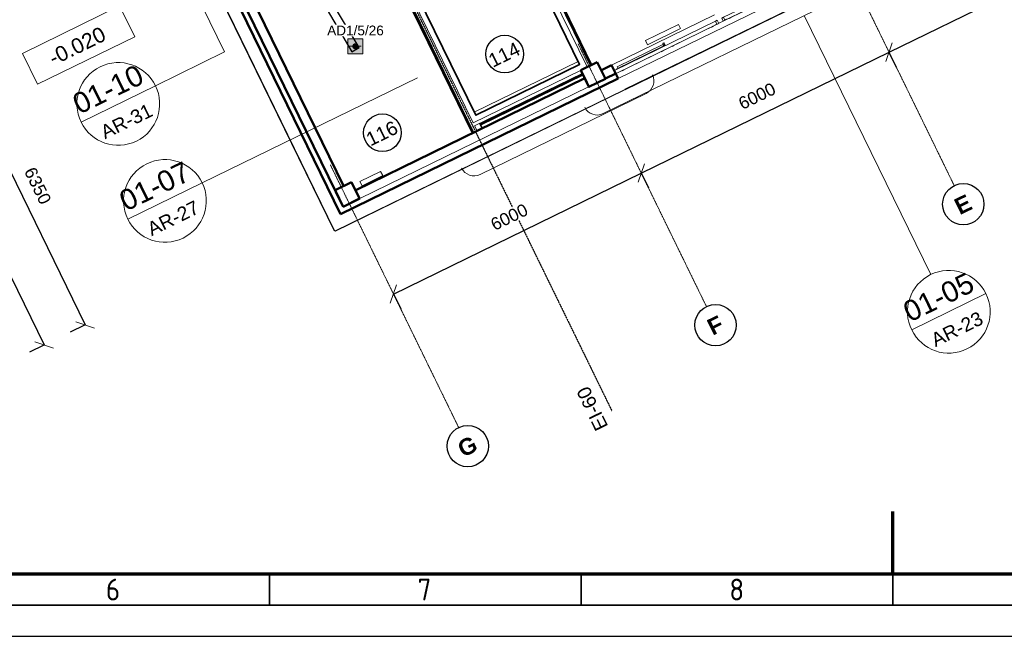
# Model space of a CAD drawing. Header units: millimetres. Extents: x -197461 to 862495, y -970068 to 63888.
# Tile 150 of 205: x -133006 to -111580, y -183500 to -170077. Entities that reach past the tile are written whole.
import ezdxf

# ---------------------------------------------------------------- set-up
doc = ezdxf.new("R2010")
doc.units = ezdxf.units.MM
doc.linetypes.add('Grid Line', pattern=[22.225, 12.7, -3.175, 3.175, -3.175])
doc.linetypes.add('HIDDEN', pattern=[9.525, 6.35, -3.175])
doc.layers.get('0').update_dxf_attribs({"linetype": 'CONTINUOUS'})
doc.layers.get('Defpoints').update_dxf_attribs({"linetype": 'CONTINUOUS'})
for name, color, linetype, lineweight in [('A-ANNO-DIMS', 211, 'CONTINUOUS', 9), ('A-ANNO-SYMB', 150, 'CONTINUOUS', 9), ('A-AREA-IDEN', 252, 'CONTINUOUS', 25), ('A-DETL', 90, 'CONTINUOUS', 5), ('A-FLOR', 192, 'CONTINUOUS', 5), ('A-GLAZ', 151, 'CONTINUOUS', 5), ('A-MASS', 70, 'CONTINUOUS', 5), ('A-Wall', 252, 'CONTINUOUS', 0), ('G-ANNO-DIMS', 111, 'CONTINUOUS', 9), ('G-ANNO-TEXT', 231, 'CONTINUOUS', 9), ('G-IMPT', 8, 'CONTINUOUS', 5), ('I-WALL', 2, 'CONTINUOUS', 18), ('M-EQPM', 50, 'CONTINUOUS', 5), ('S-Cols', 52, 'CONTINUOUS', 0), ('S-GRID', 1, 'CONTINUOUS', 9), ('S-GRID-IDEN', 1, 'CONTINUOUS', 25)]:
    doc.layers.add(name, color=color, linetype=linetype, lineweight=lineweight)
doc.layers.add('Rasējuma lapa', color=7, linetype='CONTINUOUS')
doc.layers.add('UAS', color=240, linetype='CONTINUOUS')
doc.styles.add('ARIAL', font='arialbd.ttf')
doc.styles.add('Arial_2', font='arial.ttf', dxfattribs={"height": 270})
doc.styles.add('Arial_3', font='arial.ttf', dxfattribs={"height": 300})
doc.styles.add('Arial_4', font='arial.ttf', dxfattribs={"height": 330})
doc.styles.add('Arial_5', font='arial.ttf', dxfattribs={"height": 450})
doc.styles.add('ISO', font='iso')
doc.dimstyles.new('Arrow_-_2_5mm_Arial', dxfattribs={"dimscale": 304.8, "dimtxt": 275.470038, "dimasz": 0.984252, "dimexe": 1.181102, "dimexo": 0.738189, "dimgap": 0.86122, "dimtad": 1, "dimdec": 0, "dimrnd": 5, "dimzin": 0, "dimdsep": 46, "dimtxsty": 'Arial_2', "dimblk1": 'OBLIQUE', "dimblk2": 'OBLIQUE', "dimsah": 1, "dimcen": 0.09, "dimazin": 0, "dimtfac": 1, "dimtdec": 4, "dimtix": 1, "dimtmove": 0, "dimatfit": 3, "dimfxl": 1, "dimtvp": 1, "dimtfill": 1, "dimtolj": 1, "dimtzin": 0, "dimarcsym": 2})

# ---------------------------------------------------------------- blocks, each defined once
blk = doc.blocks.new('SchueCal_Schueco_AWS-75-BS-SI__Family-02_Type 2_5080x1480 - Schueco_AWS-75-BS-SI__Family-02__Type 2-3433120-Pirmā stāva plāns uz atzīmes 0_000 M1-150')
at = {"layer": 'G-IMPT'}
for p, q in [((-2457, 19), (-2457, -18)), ((-2457, 19), (-1352, 19)), ((-1352, 19), (-1352, -18)), ((-1339, -18), (-1339, 30)), ((-1315, 30), (-1315, -18)), ((1315, -18), (1315, 30)), ((1339, 30), (1339, -18)), ((1352, 19), (1352, -18)), ((1352, 19), (2457, 19)), ((2457, 19), (2457, -18)), ((-2540, -28), (-2540, -103)), ((-2540, -28), (-97, -28)), ((-2540, -103), (-2540, -28)), ((-138, -103), (-2540, -103)), ((-2540, -103), (-1296, -103)), ((-2501, -22), (-2501, -18)), ((-2501, -18), (-2501, -22)), ((-2501, -18), (-1309, -18)), ((-2501, -22), (-1309, -22)), ((-2481, -28), (-2481, -22)), ((-2481, -22), (-2481, -28)), ((-2403, -105), (-2403, -103)), ((-2399, -109), (-2403, -105)), ((-2403, -105), (-2358, -105)), ((-2399, -109), (-2362, -109)), ((-2362, -109), (-2358, -105)), ((-2358, -103), (-2358, -105)), ((-1452, -105), (-1452, -103)), ((-1448, -109), (-1452, -105)), ((-1452, -105), (-1407, -105)), ((-1448, -109), (-1411, -109)), ((-1411, -109), (-1407, -105)), ((-1407, -103), (-1407, -105)), ((-1342, -18), (-1342, -9)), ((-1342, -9), (-1342, -18)), ((-1342, -18), (-1342, -9)), ((-1342, -9), (-1313, -9)), ((-1340, -9), (-1342, -9)), ((-1338, -9), (-1339, -9)), ((-1328, -22), (-1328, -28)), ((-1328, -22), (-1328, -28)), ((-1315, -9), (-1316, -9)), ((-1313, -9), (-1313, -18)), ((-1313, -9), (-1313, -18)), ((-1313, -9), (-1313, -18)), ((-1309, -18), (-1309, -22)), ((-1309, -22), (-1309, -18)), ((-1296, -103), (-63, -103)), ((-1187, -105), (-1187, -103)), ((-1183, -109), (-1187, -105)), ((-1187, -105), (-1142, -105)), ((-1183, -109), (-1146, -109)), ((-1146, -109), (-1142, -105)), ((-1142, -103), (-1142, -105)), ((-235, -105), (-235, -103)), ((-231, -109), (-235, -105)), ((-235, -105), (-190, -105)), ((-231, -109), (-194, -109)), ((-194, -109), (-190, -105)), ((-190, -103), (-190, -105)), ((-97, -98), (-138, -98)), ((-138, -98), (-138, -103)), ((-138, -103), (-138, -98)), ((-138, -98), (-97, -98)), ((-53, -103), (-138, -103)), ((-97, -98), (-97, -28)), ((-97, -28), (-53, -28)), ((-97, -28), (-97, -98)), ((-53, -28), (-53, -103)), ((53, -103), (53, -28)), ((53, -28), (97, -28)), ((137, -103), (53, -103)), ((63, -103), (1297, -103)), ((97, -28), (97, -98)), ((97, -28), (97, -98)), ((97, -28), (2540, -28)), ((97, -98), (137, -98)), ((97, -98), (137, -98)), ((137, -98), (137, -103)), ((137, -98), (137, -103)), ((137, -103), (2540, -103)), ((190, -105), (190, -103)), ((194, -109), (190, -105)), ((190, -105), (235, -105)), ((194, -109), (231, -109)), ((231, -109), (235, -105)), ((235, -103), (235, -105)), ((1142, -105), (1142, -103)), ((1146, -109), (1142, -105)), ((1142, -105), (1186, -105)), ((1146, -109), (1182, -109)), ((1182, -109), (1186, -105)), ((1186, -103), (1186, -105)), ((1297, -103), (2540, -103)), ((1308, -22), (1308, -18)), ((1308, -18), (1308, -22)), ((1308, -18), (2501, -18)), ((1308, -22), (2501, -22)), ((1313, -18), (1313, -9)), ((1313, -9), (1342, -9)), ((1313, -18), (1313, -9)), ((1313, -18), (1313, -9)), ((1316, -9), (1315, -9)), ((1328, -28), (1328, -22)), ((1328, -22), (1328, -28)), ((1339, -9), (1338, -9)), ((1342, -9), (1340, -9)), ((1342, -9), (1342, -18)), ((1342, -9), (1342, -18)), ((1342, -18), (1342, -9)), ((1406, -105), (1406, -103)), ((1410, -109), (1406, -105)), ((1406, -105), (1452, -105)), ((1410, -109), (1448, -109)), ((1448, -109), (1452, -105)), ((1452, -103), (1452, -105)), ((2358, -105), (2358, -103)), ((2362, -109), (2358, -105)), ((2358, -105), (2403, -105)), ((2362, -109), (2399, -109)), ((2399, -109), (2403, -105)), ((2403, -103), (2403, -105)), ((2481, -22), (2481, -28)), ((2481, -22), (2481, -28)), ((2501, -22), (2501, -18)), ((2501, -18), (2501, -22)), ((2540, -103), (2540, -28)), ((2540, -28), (2540, -103))]:
    blk.add_line(p, q, dxfattribs=at)
at = {"layer": 'G-IMPT', "flags": 128}
for points in [[(-1339, 30), (-1336, 39), (-1327, 42)], [(-1327, 42), (-1336, 39), (-1339, 30)], [(-1315, 30), (-1319, 39), (-1327, 42)], [(-1327, 42), (-1319, 39), (-1315, 30)], [(1315, 30), (1319, 39), (1327, 42)], [(1327, 42), (1319, 39), (1315, 30)], [(1339, 30), (1336, 39), (1327, 42)], [(1327, 42), (1336, 39), (1339, 30)], [(-2398, -107), (-2398, -107), (-2398, -107), (-2398, -107), (-2398, -107), (-2398, -107), (-2398, -107), (-2398, -107), (-2398, -107), (-2398, -107), (-2398, -107), (-2398, -107), (-2398, -107), (-2398, -107), (-2398, -107), (-2398, -107), (-2398, -107), (-2398, -107), (-2398, -107), (-2398, -107), (-2398, -107), (-2398, -107), (-2398, -107), (-2398, -107), (-2398, -107), (-2398, -107), (-2398, -107), (-2398, -107), (-2398, -107), (-2398, -107), (-2398, -107), (-2398, -107), (-2398, -107), (-2399, -107), (-2399, -107), (-2399, -107), (-2399, -107)], [(-2362, -107), (-2362, -107), (-2362, -107), (-2363, -107), (-2363, -107), (-2363, -107), (-2363, -107), (-2363, -107), (-2363, -107), (-2363, -107), (-2363, -107), (-2363, -107), (-2363, -107), (-2363, -107), (-2363, -107), (-2363, -107), (-2363, -107), (-2363, -107), (-2363, -107), (-2363, -107), (-2363, -107), (-2363, -107), (-2363, -107), (-2363, -107), (-2363, -107), (-2363, -107), (-2363, -107), (-2363, -107), (-2363, -107), (-2363, -107), (-2363, -107), (-2363, -107), (-2363, -107), (-2363, -107), (-2363, -107), (-2363, -107), (-2363, -107)], [(-1446, -107), (-1446, -107), (-1446, -107), (-1446, -107), (-1446, -107), (-1446, -107), (-1446, -107), (-1446, -107), (-1446, -107), (-1446, -107), (-1446, -107), (-1446, -107), (-1446, -107), (-1446, -107), (-1446, -107), (-1446, -107), (-1446, -107), (-1446, -107), (-1446, -107), (-1447, -107), (-1447, -107), (-1447, -107), (-1447, -107), (-1447, -107), (-1447, -107), (-1447, -107), (-1447, -107), (-1447, -107), (-1447, -107), (-1447, -107), (-1447, -107), (-1447, -107), (-1447, -107), (-1447, -107), (-1447, -107), (-1447, -107), (-1447, -107)], [(-1411, -107), (-1411, -107), (-1411, -107), (-1411, -107), (-1411, -107), (-1411, -107), (-1411, -107), (-1411, -107), (-1411, -107), (-1411, -107), (-1411, -107), (-1411, -107), (-1411, -107), (-1411, -107), (-1411, -107), (-1411, -107), (-1411, -107), (-1411, -107), (-1412, -107), (-1412, -107), (-1412, -107), (-1412, -107), (-1412, -107), (-1412, -107), (-1412, -107), (-1412, -107), (-1412, -107), (-1412, -107), (-1412, -107), (-1412, -107), (-1412, -107), (-1412, -107), (-1412, -107), (-1412, -107), (-1412, -107), (-1412, -107), (-1412, -107)], [(-1181, -107), (-1181, -107), (-1181, -107), (-1181, -107), (-1181, -107), (-1181, -107), (-1181, -107), (-1181, -107), (-1181, -107), (-1181, -107), (-1181, -107), (-1181, -107), (-1181, -107), (-1181, -107), (-1181, -107), (-1181, -107), (-1181, -107), (-1181, -107), (-1181, -107), (-1182, -107), (-1182, -107), (-1182, -107), (-1182, -107), (-1182, -107), (-1182, -107), (-1182, -107), (-1182, -107), (-1182, -107), (-1182, -107), (-1182, -107), (-1182, -107), (-1182, -107), (-1182, -107), (-1182, -107), (-1182, -107), (-1182, -107), (-1182, -107)], [(-1146, -107), (-1146, -107), (-1146, -107), (-1146, -107), (-1146, -107), (-1146, -107), (-1146, -107), (-1146, -107), (-1146, -107), (-1146, -107), (-1146, -107), (-1146, -107), (-1146, -107), (-1146, -107), (-1146, -107), (-1146, -107), (-1146, -107), (-1146, -107), (-1147, -107), (-1147, -107), (-1147, -107), (-1147, -107), (-1147, -107), (-1147, -107), (-1147, -107), (-1147, -107), (-1147, -107), (-1147, -107), (-1147, -107), (-1147, -107), (-1147, -107), (-1147, -107), (-1147, -107), (-1147, -107), (-1147, -107), (-1147, -107), (-1147, -107)], [(-230, -107), (-230, -107), (-230, -107), (-230, -107), (-230, -107), (-230, -107), (-230, -107), (-230, -107), (-230, -107), (-230, -107), (-230, -107), (-230, -107), (-230, -107), (-230, -107), (-230, -107), (-230, -107), (-230, -107), (-230, -107), (-230, -107), (-230, -107), (-230, -107), (-230, -107), (-230, -107), (-230, -107), (-230, -107), (-230, -107), (-230, -107), (-230, -107), (-230, -107), (-230, -107), (-230, -107), (-230, -107), (-230, -107), (-231, -107), (-231, -107), (-231, -107), (-231, -107)], [(-194, -107), (-194, -107), (-194, -107), (-195, -107), (-195, -107), (-195, -107), (-195, -107), (-195, -107), (-195, -107), (-195, -107), (-195, -107), (-195, -107), (-195, -107), (-195, -107), (-195, -107), (-195, -107), (-195, -107), (-195, -107), (-195, -107), (-195, -107), (-195, -107), (-195, -107), (-195, -107), (-195, -107), (-195, -107), (-195, -107), (-195, -107), (-195, -107), (-195, -107), (-195, -107), (-195, -107), (-195, -107), (-195, -107), (-195, -107), (-195, -107), (-195, -107), (-195, -107)], [(195, -107), (195, -107), (195, -107), (195, -107), (195, -107), (195, -107), (195, -107), (195, -107), (195, -107), (195, -107), (195, -107), (195, -107), (195, -107), (195, -107), (195, -107), (195, -107), (195, -107), (195, -107), (195, -107), (195, -107), (195, -107), (195, -107), (195, -107), (195, -107), (195, -107), (195, -107), (195, -107), (195, -107), (195, -107), (195, -107), (195, -107), (195, -107), (195, -107), (194, -107), (194, -107), (194, -107), (194, -107)], [(231, -107), (231, -107), (231, -107), (230, -107), (230, -107), (230, -107), (230, -107), (230, -107), (230, -107), (230, -107), (230, -107), (230, -107), (230, -107), (230, -107), (230, -107), (230, -107), (230, -107), (230, -107), (230, -107), (230, -107), (230, -107), (230, -107), (230, -107), (230, -107), (230, -107), (230, -107), (230, -107), (230, -107), (230, -107), (230, -107), (230, -107), (230, -107), (230, -107), (230, -107), (230, -107), (230, -107), (230, -107)], [(1147, -107), (1147, -107), (1147, -107), (1147, -107), (1147, -107), (1147, -107), (1147, -107), (1147, -107), (1147, -107), (1147, -107), (1147, -107), (1147, -107), (1147, -107), (1147, -107), (1147, -107), (1147, -107), (1147, -107), (1147, -107), (1147, -107), (1146, -107), (1146, -107), (1146, -107), (1146, -107), (1146, -107), (1146, -107), (1146, -107), (1146, -107), (1146, -107), (1146, -107), (1146, -107), (1146, -107), (1146, -107), (1146, -107), (1146, -107), (1146, -107), (1146, -107), (1146, -107)], [(1182, -107), (1182, -107), (1182, -107), (1182, -107), (1182, -107), (1182, -107), (1182, -107), (1182, -107), (1182, -107), (1182, -107), (1182, -107), (1182, -107), (1182, -107), (1182, -107), (1182, -107), (1182, -107), (1182, -107), (1182, -107), (1181, -107), (1181, -107), (1181, -107), (1181, -107), (1181, -107), (1181, -107), (1181, -107), (1181, -107), (1181, -107), (1181, -107), (1181, -107), (1181, -107), (1181, -107), (1181, -107), (1181, -107), (1181, -107), (1181, -107), (1181, -107), (1181, -107)], [(1412, -107), (1412, -107), (1412, -107), (1412, -107), (1412, -107), (1412, -107), (1412, -107), (1412, -107), (1412, -107), (1412, -107), (1412, -107), (1412, -107), (1412, -107), (1412, -107), (1412, -107), (1412, -107), (1412, -107), (1412, -107), (1412, -107), (1411, -107), (1411, -107), (1411, -107), (1411, -107), (1411, -107), (1411, -107), (1411, -107), (1411, -107), (1411, -107), (1411, -107), (1411, -107), (1411, -107), (1411, -107), (1411, -107), (1411, -107), (1411, -107), (1411, -107), (1411, -107)], [(1447, -107), (1447, -107), (1447, -107), (1447, -107), (1447, -107), (1447, -107), (1447, -107), (1447, -107), (1447, -107), (1447, -107), (1447, -107), (1447, -107), (1447, -107), (1447, -107), (1447, -107), (1447, -107), (1447, -107), (1447, -107), (1446, -107), (1446, -107), (1446, -107), (1446, -107), (1446, -107), (1446, -107), (1446, -107), (1446, -107), (1446, -107), (1446, -107), (1446, -107), (1446, -107), (1446, -107), (1446, -107), (1446, -107), (1446, -107), (1446, -107), (1446, -107), (1446, -107)], [(2363, -107), (2363, -107), (2363, -107), (2363, -107), (2363, -107), (2363, -107), (2363, -107), (2363, -107), (2363, -107), (2363, -107), (2363, -107), (2363, -107), (2363, -107), (2363, -107), (2363, -107), (2363, -107), (2363, -107), (2363, -107), (2363, -107), (2363, -107), (2363, -107), (2363, -107), (2363, -107), (2363, -107), (2363, -107), (2363, -107), (2363, -107), (2363, -107), (2363, -107), (2363, -107), (2363, -107), (2363, -107), (2363, -107), (2362, -107), (2362, -107), (2362, -107), (2362, -107)], [(2399, -107), (2399, -107), (2399, -107), (2398, -107), (2398, -107), (2398, -107), (2398, -107), (2398, -107), (2398, -107), (2398, -107), (2398, -107), (2398, -107), (2398, -107), (2398, -107), (2398, -107), (2398, -107), (2398, -107), (2398, -107), (2398, -107), (2398, -107), (2398, -107), (2398, -107), (2398, -107), (2398, -107), (2398, -107), (2398, -107), (2398, -107), (2398, -107), (2398, -107), (2398, -107), (2398, -107), (2398, -107), (2398, -107), (2398, -107), (2398, -107), (2398, -107), (2398, -107)]]:
    blk.add_lwpolyline(points, dxfattribs=at)
blk = doc.blocks.new('SchueCal_Schueco_AWS-75-BS-SI__Family-02_Type 2_5080x1480 - Type 2-3433123-Pirmā stāva plāns uz atzīmes 0_000 M1-150')
blk.add_blockref('SchueCal_Schueco_AWS-75-BS-SI__Family-02_Type 2_5080x1480 - Schueco_AWS-75-BS-SI__Family-02__Type 2-3433120-Pirmā stāva plāns uz atzīmes 0_000 M1-150', (0, 0))
blk = doc.blocks.new('788507_788512_ventil compact cv22 h_ 500mm - wysokość 500mm-2154633-Pirmā stāva plāns uz atzīmes 0_000 M1-150')
at = {"layer": 'M-EQPM', "color": 252}
for p, q in [((0, 0), (800, 0)), ((0, 0), (0, -102)), ((800, -102), (0, -102)), ((800, 0), (800, -102))]:
    blk.add_line(p, q, dxfattribs=at)
blk = doc.blocks.new('788507_788512_ventil compact cv22 h_ 500mm - wysokość 500mm-2149061-Pirmā stāva plāns uz atzīmes 0_000 M1-150')
at = {"layer": 'M-EQPM', "color": 252}
for p, q in [((0, 0), (500, 0)), ((0, 0), (0, -102)), ((500, -102), (0, -102)), ((500, 0), (500, -102))]:
    blk.add_line(p, q, dxfattribs=at)
blk = doc.blocks.new('Grid - Ass 4_0mm-197408-Pirmā stāva plāns uz atzīmes 0_000 M1-150')
at = {"layer": 'S-GRID-IDEN'}
blk.add_circle((0, 0), 3, dxfattribs=at)
blk = doc.blocks.new('_OBLIQUE')
at = {"color": 0, "linetype": 'ByBlock'}
blk.add_line((-0.5, -0.5), (0.5, 0.5), dxfattribs=at)
blk = doc.blocks.new('*D1082')
at = {"layer": 'A-ANNO-DIMS', "color": 0, "lineweight": -2, "transparency": 16777216}
for p, q in [((-124872, -176049), (-119480, -173416)), ((-119475, -173428), (-119322, -173740)), ((-124866, -176060), (-124714, -176372))]:
    blk.add_line(p, q, dxfattribs=at)
at = {"layer": 'Defpoints', "color": 0, "transparency": 16777216}
for p in [(-119573, -173226), (-119480, -173416), (-124965, -175858)]:
    blk.add_point(p, dxfattribs=at)
at = {"layer": 'A-ANNO-DIMS', "color": 0, "lineweight": -2, "transparency": 16777216, "xscale": 299.9999999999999, "yscale": 299.9999999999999, "zscale": 299.9999999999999}
for p, rotation in [((-119480, -173416), 26.02543476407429), ((-124872, -176049), 206.0254347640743)]:
    blk.add_blockref('_OBLIQUE', p, dxfattribs=dict(at, rotation=rotation))
at = {"layer": 'A-ANNO-DIMS', "color": 0, "transparency": 16777216, "insert": (-122352, -174373), "char_height": 270, "attachment_point": 5, "rotation": 26.0254, "style": 'Arial_2', "bg_fill": 3, "box_fill_scale": 1.1, "bg_fill_color": 256, "bg_fill_true_color": 13158600, "bg_fill_transparency": 0}
blk.add_mtext('\\A1;6000', dxfattribs=at)
blk = doc.blocks.new('*D1083')
at = {"layer": 'A-ANNO-DIMS', "color": 0, "lineweight": -2, "transparency": 16777216}
for p, q in [((-119480, -173416), (-114089, -170784)), ((-114083, -170795), (-113931, -171107)), ((-119475, -173428), (-119322, -173740))]:
    blk.add_line(p, q, dxfattribs=at)
at = {"layer": 'Defpoints', "color": 0, "transparency": 16777216}
for p in [(-114182, -170593), (-114089, -170784), (-119573, -173226)]:
    blk.add_point(p, dxfattribs=at)
at = {"layer": 'A-ANNO-DIMS', "color": 0, "lineweight": -2, "transparency": 16777216, "xscale": 299.9999999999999, "yscale": 299.9999999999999, "zscale": 299.9999999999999}
for p, rotation in [((-114089, -170784), 26.02543476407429), ((-119480, -173416), 206.0254347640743)]:
    blk.add_blockref('_OBLIQUE', p, dxfattribs=dict(at, rotation=rotation))
at = {"layer": 'A-ANNO-DIMS', "color": 0, "transparency": 16777216, "insert": (-116960, -171740), "char_height": 270, "attachment_point": 5, "rotation": 26.0254, "style": 'Arial_2', "bg_fill": 3, "box_fill_scale": 1.1, "bg_fill_color": 256, "bg_fill_true_color": 13158600, "bg_fill_transparency": 0}
blk.add_mtext('\\A1;6000', dxfattribs=at)
blk = doc.blocks.new('*D1084')
at = {"layer": 'A-ANNO-DIMS', "color": 0, "lineweight": -2, "transparency": 16777216}
for p, q in [((-114089, -170784), (-108697, -168151)), ((-108691, -168163), (-108539, -168474)), ((-114083, -170795), (-113931, -171107))]:
    blk.add_line(p, q, dxfattribs=at)
at = {"layer": 'Defpoints', "color": 0, "transparency": 16777216}
for p in [(-108790, -167960), (-108697, -168151), (-114182, -170593)]:
    blk.add_point(p, dxfattribs=at)
at = {"layer": 'A-ANNO-DIMS', "color": 0, "lineweight": -2, "transparency": 16777216, "xscale": 299.9999999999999, "yscale": 299.9999999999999, "zscale": 299.9999999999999}
for p, rotation in [((-108697, -168151), 26.02543476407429), ((-114089, -170784), 206.0254347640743)]:
    blk.add_blockref('_OBLIQUE', p, dxfattribs=dict(at, rotation=rotation))
at = {"layer": 'A-ANNO-DIMS', "color": 0, "transparency": 16777216, "insert": (-111569, -169108), "char_height": 270, "attachment_point": 5, "rotation": 26.0254, "style": 'Arial_2', "bg_fill": 3, "box_fill_scale": 1.1, "bg_fill_color": 256, "bg_fill_true_color": 13158600, "bg_fill_transparency": 0}
blk.add_mtext('\\A1;6000', dxfattribs=at)
blk = doc.blocks.new('PBL_telpnu_numeracija_0001 - PBL telpas NUMERĀCIJA-1342367-Pirmā stāva plāns uz atzīmes 0_000 M1-150')
at = {"layer": 'A-AREA-IDEN'}
blk.add_circle((0.03, 0.02), 2.73, dxfattribs=at)
blk = doc.blocks.new('Spot Elevations - PBL augstuma atzime planam-1519723-Pirmā stāva plāns uz atzīmes 0_000 M1-150')
at = {"layer": 'G-ANNO-DIMS'}
for p, q in [((-13, -0.19), (-13, 4.81)), ((-13, 4.81), (2.69, 4.81)), ((2.69, 4.81), (2.69, -0.19)), ((2.69, -0.19), (-13, -0.19))]:
    blk.add_line(p, q, dxfattribs=at)
blk = doc.blocks.new('Floor Plan - M_Callout-525-Pirmā stāva plāns uz atzīmes 0_000 M1-150')
at = {"layer": 'A-ANNO-SYMB', "color": 45}
blk.add_line((-6, 0), (6, 0), dxfattribs=at)
for start, end in [(360, 180), (180, 360)]:
    blk.add_arc((0, 0), 6, start, end, dxfattribs=at)
blk = doc.blocks.new('*D1078')
at = {"layer": 'A-ANNO-DIMS', "color": 0, "lineweight": -2, "transparency": 16777216}
for p, q in [((-134378, -171020), (-134690, -171173)), ((-134366, -171015), (-131580, -176721)), ((-131592, -176727), (-131904, -176879))]:
    blk.add_line(p, q, dxfattribs=at)
at = {"layer": 'Defpoints', "color": 0, "transparency": 16777216}
for p in [(-134176, -170922), (-131580, -176721), (-131389, -176628)]:
    blk.add_point(p, dxfattribs=at)
at = {"layer": 'A-ANNO-DIMS', "color": 0, "lineweight": -2, "transparency": 16777216, "xscale": 299.9999999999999, "yscale": 299.9999999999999, "zscale": 299.9999999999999}
for p, rotation in [((-134366, -171015), 116.0254347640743), ((-131580, -176721), 296.0254347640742)]:
    blk.add_blockref('_OBLIQUE', p, dxfattribs=dict(at, rotation=rotation))
at = {"layer": 'A-ANNO-DIMS', "color": 0, "transparency": 16777216, "insert": (-132613, -173692), "char_height": 270, "attachment_point": 5, "rotation": 296.0254, "style": 'Arial_2', "bg_fill": 3, "box_fill_scale": 1.1, "bg_fill_color": 256, "bg_fill_true_color": 13158600, "bg_fill_transparency": 0}
blk.add_mtext('\\A1;6350', dxfattribs=at)
blk = doc.blocks.new('*D1081')
at = {"layer": 'A-ANNO-DIMS', "color": 0, "lineweight": -2, "transparency": 16777216}
for p, q in [((-139066, -163683), (-139378, -163836)), ((-139054, -163678), (-132473, -177157)), ((-132484, -177162), (-132796, -177315))]:
    blk.add_line(p, q, dxfattribs=at)
at = {"layer": 'Defpoints', "color": 0, "transparency": 16777216}
for p in [(-138864, -163585), (-132473, -177157), (-132282, -177064)]:
    blk.add_point(p, dxfattribs=at)
at = {"layer": 'A-ANNO-DIMS', "color": 0, "lineweight": -2, "transparency": 16777216, "xscale": 299.9999999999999, "yscale": 299.9999999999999, "zscale": 299.9999999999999}
for p, rotation in [((-139054, -163678), 116.0254347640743), ((-132473, -177157), 296.0254347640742)]:
    blk.add_blockref('_OBLIQUE', p, dxfattribs=dict(at, rotation=rotation))
at = {"layer": 'A-ANNO-DIMS', "color": 0, "transparency": 16777216, "insert": (-135404, -170242), "char_height": 270, "attachment_point": 5, "rotation": 296.0254, "style": 'Arial_2', "bg_fill": 3, "box_fill_scale": 1.1, "bg_fill_color": 256, "bg_fill_true_color": 13158600, "bg_fill_transparency": 0}
blk.add_mtext('\\A1;15000', dxfattribs=at)
blk = doc.blocks.new('A1_L')
at = {"layer": 'Rasējuma lapa', "lineweight": 70}
for p, q in [((-415.5, 10), (-415.5, 20)), ((-821, 10), (-10, 10))]:
    blk.add_line(p, q, dxfattribs=at)
at = {"layer": 'Rasējuma lapa', "lineweight": 35}
for p, q in [((-515.5, 5), (-515.5, 10)), ((-465.5, 5), (-465.5, 10)), ((-415.5, 5), (-415.5, 10)), ((-826, 5), (-5, 5))]:
    blk.add_line(p, q, dxfattribs=at)
at = {"layer": 'Rasējuma lapa'}
blk.add_line((-841, 0), (0, 0), dxfattribs=at)
at = {"layer": 'Rasējuma lapa', "style": 'ISO'}
for s, p in [('6', (-541.71, 5.75)), ('7', (-491.72, 5.75)), ('8', (-441.72, 5.75))]:
    blk.add_text(s, height=3.5, dxfattribs=at).set_placement(p)
blk = doc.blocks.new('*U1255')
at = {"layer": 'Rasējuma lapa'}
blk.add_blockref('A1_L', (0, 0), dxfattribs=at)
blk = doc.blocks.new('AD-proj')
at = {"lineweight": 5}
blk.add_lwpolyline([(-250, -250), (250, -250), (250, 250), (-250, 250)], close=True, dxfattribs=at)
at = {"const_width": 30}
blk.add_lwpolyline([(-200, 0), (200, 0)], dxfattribs=at)
at = {"const_width": 100}
blk.add_lwpolyline([(-50, 0, 1), (50, 0, 1)], format="xyb", close=True, dxfattribs=at)

msp = doc.modelspace()

# ---------------------------------------------------------------- hatches: boundary and pattern name
at = {"layer": 'A-Wall', "true_color": 0x636466}
h = msp.add_hatch(color=251, dxfattribs=at)
h.paths.add_polyline_path([(-97009.72128, -160142.37852), (-97009.72288, -160141.26646), (-97168.6951, -160220.00261)], flags=0)
h.paths.add_polyline_path([(-119983.45207, -171360.043), (-119983.89084, -171359.1444), (-120181.32077, -171456.65877)], flags=0)
for points in [[(-125960.78802, -173693.31451), (-128547.33774, -168396.07131), (-128551.83074, -168398.26516), (-125965.28102, -173695.50836)], [(-120124.29727, -171071.59261), (-120126.49112, -171067.09961), (-120346.64797, -171174.59829), (-120344.45412, -171179.09128), (-120322.36524, -171168.30567)], [(-120708.38685, -171356.79317), (-120710.58071, -171352.30017), (-125693.31413, -173785.28036), (-125691.12028, -173789.77336), (-120870.28489, -171435.84511)]]:
    msp.add_hatch(color=251, dxfattribs=at).paths.add_polyline_path(points, flags=0)
at = {"layer": 'UAS', "lineweight": 50, "true_color": 0xffffff}
h = msp.add_hatch(color=7, dxfattribs=at)
h.dxf.hatch_style = 1
h.paths.add_polyline_path([(-125734.84015, -170654.69934), (-125669.36921, -170654.69934, 1)], flags=16)
h.paths.add_polyline_path([(-125538.42733, -170818.37669), (-125538.42733, -170491.02199), (-125865.78202, -170491.02199), (-125865.78202, -170818.37669)])

# ---------------------------------------------------------------- linework, layer by layer
at = {"color": 251, "lineweight": 5, "true_color": 0x636466}
for p, q in [((-115287.45106, -169372.6456), (-119834.21477, -171592.74952)), ((-119829.82707, -171601.73551), (-115283.06336, -169381.63159)), ((-119834.21477, -171592.74952), (-119829.82707, -171601.73551))]:
    msp.add_line(p, q, dxfattribs=at)
at = {"layer": 'A-ANNO-SYMB', "color": 251, "true_color": 0x636466}
for p, q in [((-129028.13799, -169794.43829), (-128547.08676, -170779.62922)), ((-128547.08676, -170779.62922), (-130051.62037, -171515.55386))]:
    msp.add_line(p, q, dxfattribs=at)
msp.add_arc((-120438.54445, -171852.82037), 300, 206.027313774, 296.027313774, dxfattribs=at)
at = {"layer": 'A-DETL', "color": 252, "linetype": 'HIDDEN', "lineweight": 25, "true_color": 0x939598}
msp.add_line((-125780.00142, -167000.31644), (-120119.86717, -178592.24813), dxfattribs=at)
at = {"layer": 'A-FLOR', "color": 251, "true_color": 0x636466}
for p, q in [((-123112.87684, -172090.51766), (-120854.43966, -170989.30468)), ((-120800.63387, -171179.26715), (-120796.14087, -171177.0733)), ((-120573.68489, -171062.88778), (-120571.49104, -171067.38078)), ((-120348.94711, -171181.28513), (-120344.45412, -171179.09128)), ((-125965.28116, -173695.50843), (-125963.08731, -173700.00142)), ((-125695.61257, -173791.96867), (-125691.11957, -173789.77482))]:
    msp.add_line(p, q, dxfattribs=at)
at = {"layer": 'A-MASS', "color": 251, "lineweight": 18, "true_color": 0x636466}
for p, q in [((-126162.91633, -174669.58791), (-129364.00327, -168113.775)), ((-126153.93034, -174665.20021), (-129355.01727, -168109.3873)), ((-119855.78116, -171603.28), (-126137.8819, -174670.71816)), ((-119851.39346, -171612.266), (-126133.4942, -174679.70415)), ((-119851.39346, -171612.266), (-119855.78116, -171603.28)), ((-126153.93034, -174665.20021), (-126162.91633, -174669.58791)), ((-126137.8819, -174670.71816), (-126133.4942, -174679.70415))]:
    msp.add_line(p, q, dxfattribs=at)
at = {"layer": 'A-Wall', "color": 251, "lineweight": 5, "true_color": 0x636466}
for p, q in [((-123166.97108, -165768.94155), (-120580.42438, -171066.17855)), ((-123155.73858, -165763.45692), (-120569.19189, -171060.69393)), ((-120591.65687, -171071.66318), (-122105.41371, -167971.4954)), ((-129102.64459, -167999.51197), (-126022.03974, -174308.57805)), ((-120659.05182, -171104.57094), (-122139.9009, -168071.79811)), ((-128551.83074, -168398.26516), (-125965.28102, -173695.50836)), ((-120817.34231, -171053.88442), (-122195.08041, -168232.28245)), ((-123143.85646, -172540.35952), (-124754.48971, -169237.17107)), ((-123132.62095, -172534.88109), (-124737.77878, -169242.92195)), ((-123121.38544, -172529.40266), (-124721.06786, -169248.67284)), ((-123139.43409, -172321.26173), (-124620.8023, -169283.17818)), ((-123084.1951, -172160.74836), (-124460.37741, -169338.38671)), ((-120126.49112, -171067.09961), (-117888.97873, -169974.56207)), ((-120800.63387, -171179.26715), (-123139.43409, -172321.26173)), ((-120817.34231, -171053.88442), (-123084.1951, -172160.74836)), ((-120346.64797, -171174.59829), (-120256.7001, -171358.81115)), ((-120344.45412, -171179.09128), (-120124.29727, -171071.59261)), ((-119983.89084, -171359.1444), (-126023.37711, -174308.11822)), ((-125691.12028, -173789.77336), (-120708.38685, -171356.79317)), ((-120767.72611, -171246.6621), (-123106.56349, -172388.67483)), ((-120762.24149, -171257.89459), (-122988.76012, -172345.06408)), ((-120756.75686, -171269.12709), (-122983.28169, -172356.29959)), ((-125603.36626, -173969.49323), (-120625.12583, -171538.70689)), ((-123053.97235, -172496.53207), (-123106.56349, -172388.67483)), ((-122946.11141, -172443.93912), (-122998.73155, -172336.02241)), ((-122994.23855, -172333.82856), (-122988.76012, -172345.06408)), ((-126145.00089, -173783.26238), (-125960.78802, -173693.31451)), ((-125693.31413, -173785.28036), (-125603.36626, -173969.49323))]:
    msp.add_line(p, q, dxfattribs=at)
at = {"layer": 'A-Wall', "color": 251, "lineweight": 50, "true_color": 0x636466}
for p, q in [((-125967.299, -174147.19512), (-128994.81267, -167946.85956)), ((-129103.54319, -167999.95074), (-126022.93834, -174309.01682)), ((-125960.78802, -173693.31451), (-128547.33774, -168396.07131)), ((-120346.64797, -171174.59829), (-120126.49112, -171067.09961)), ((-120126.49112, -171067.09961), (-119983.45207, -171360.043)), ((-126022.93834, -174309.01682), (-119983.45207, -171360.043)), ((-120710.58071, -171352.30017), (-125693.31413, -173785.28036)), ((-120620.63284, -171536.51304), (-120710.58071, -171352.30017)), ((-120036.54325, -171251.31248), (-120256.7001, -171358.81115)), ((-120625.12583, -171538.70689), (-120620.63284, -171536.51304)), ((-125603.36626, -173969.49323), (-125967.299, -174147.19512))]:
    msp.add_line(p, q, dxfattribs=at)
at = {"layer": 'A-Wall', "color": 251, "true_color": 0x636466}
for p, q in [((-115400.59536, -169122.31551), (-119983.45207, -171360.043)), ((-117792.74066, -170155.70355), (-117697.48913, -170109.19392)), ((-120254.50625, -171363.30415), (-120622.93198, -171543.19989)), ((-120256.7001, -171358.81115), (-120254.50625, -171363.30415)), ((-120036.54325, -171251.31248), (-120027.55726, -171246.92478)), ((-120622.93198, -171543.19989), (-120625.12583, -171538.70689))]:
    msp.add_line(p, q, dxfattribs=at)
at = {"layer": 'I-WALL', "color": 251, "lineweight": 35, "true_color": 0x636466}
for p, q in [((-120560.2059, -171056.30623), (-123146.75259, -165759.06922)), ((-122197.37956, -168238.96929), (-120824.02916, -171051.58528)), ((-124767.85845, -169232.57035), (-123152.84488, -172544.74227)), ((-123081.89348, -172154.0603), (-124453.69304, -169340.68707)), ((-120824.02916, -171051.58528), (-123081.89348, -172154.0603)), ((-122978.89894, -172365.288), (-120752.36916, -171278.11308)), ((-123152.84488, -172544.74227), (-122941.61721, -172441.74775)), ((-122941.61721, -172441.74775), (-122978.89894, -172365.288))]:
    msp.add_line(p, q, dxfattribs=at)
at = {"layer": 'I-WALL', "color": 251, "lineweight": 5, "true_color": 0x636466}
for p, q in [((-120802.82772, -171174.77415), (-120659.05182, -171104.57094)), ((-120752.36916, -171278.11308), (-120802.82772, -171174.77415))]:
    msp.add_line(p, q, dxfattribs=at)
at = {"layer": 'S-Cols', "color": 251, "lineweight": 50, "true_color": 0x636466}
for p, q in [((-120436.70113, -171001.56526), (-120796.14087, -171177.0733)), ((-120796.14087, -171177.0733), (-120620.63284, -171536.51304)), ((-120261.19309, -171361.005), (-120436.70113, -171001.56526)), ((-120620.63284, -171536.51304), (-120261.19309, -171361.005)), ((-125783.3673, -173612.24734), (-126142.80704, -173787.75537)), ((-125607.85926, -173971.68708), (-125783.3673, -173612.24734)), ((-126142.80704, -173787.75537), (-125967.299, -174147.19512)), ((-125967.299, -174147.19512), (-125607.85926, -173971.68708))]:
    msp.add_line(p, q, dxfattribs=at)
at = {"layer": 'S-GRID', "color": 251, "linetype": 'Grid Line', "true_color": 0x636466}
for p, q in [((-112669.87584, -173689.22381), (-115462.00515, -167970.95446)), ((-118061.47198, -176321.84439), (-120853.60128, -170603.57504)), ((-123453.06811, -178954.46497), (-126245.19742, -173236.19562))]:
    msp.add_line(p, q, dxfattribs=at)
at = {"layer": 'UAS', "color": 1}
msp.add_lwpolyline([(-128488.53772, -166146.58671), (-125780.1491, -170775.09284), (-125621.19448, -170682.4415), (-127449.20439, -167637.71424)], dxfattribs=at)

# ---------------------------------------------------------------- block references
at = {"layer": 'A-ANNO-SYMB', "color": 251, "true_color": 0x636466, "xscale": 149.9999999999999, "yscale": 149.9999999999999, "zscale": 149.9999999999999, "rotation": 26.06501624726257}
for p in [(-130860.0868, -171911.00555), (-129844.75277, -174021.61455), (-112787.4205, -176435.52872)]:
    msp.add_blockref('Floor Plan - M_Callout-525-Pirmā stāva plāns uz atzīmes 0_000 M1-150', p, dxfattribs=at)
at = {"layer": 'A-AREA-IDEN', "color": 251, "true_color": 0x636466, "xscale": 149.9999999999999, "yscale": 149.9999999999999, "zscale": 149.9999999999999, "rotation": 26.06501624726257}
for p in [(-122455.34606, -170830.00333), (-125116.4516, -172542.30981)]:
    msp.add_blockref('PBL_telpnu_numeracija_0001 - PBL telpas NUMERĀCIJA-1342367-Pirmā stāva plāns uz atzīmes 0_000 M1-150', p, dxfattribs=at)
at = {"layer": 'A-GLAZ', "color": 251, "true_color": 0x636466, "rotation": 26.02543476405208}
msp.add_blockref('SchueCal_Schueco_AWS-75-BS-SI__Family-02_Type 2_5080x1480 - Type 2-3433123-Pirmā stāva plāns uz atzīmes 0_000 M1-150', (-117790.08883, -170040.3423), dxfattribs=at)
at = {"layer": 'G-ANNO-DIMS', "color": 251, "true_color": 0x636466, "extrusion": (0, 0, -1), "xscale": 149.9999999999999, "yscale": 149.9999999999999, "zscale": 149.9999999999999, "rotation": 153.9349837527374}
msp.add_blockref('Spot Elevations - PBL augstuma atzime planam-1519723-Pirmā stāva plāns uz atzīmes 0_000 M1-150', (131182.73922, -169978.0803), dxfattribs=at)
at = {"layer": 'M-EQPM', "color": 251, "true_color": 0x636466, "rotation": 206.0254347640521}
for name, p in [('788507_788512_ventil compact cv22 h_ 500mm - wysokość 500mm-2154633-Pirmā stāva plāns uz atzīmes 0_000 M1-150', (-118623.00457, -170271.76748)), ('788507_788512_ventil compact cv22 h_ 500mm - wysokość 500mm-2149061-Pirmā stāva plāns uz atzīmes 0_000 M1-150', (-125106.71481, -173471.03326))]:
    msp.add_blockref(name, p, dxfattribs=at)
at = {"layer": 'S-GRID-IDEN', "color": 251, "true_color": 0x636466, "xscale": 149.9999999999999, "yscale": 149.9999999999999, "zscale": 149.9999999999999, "rotation": 26.02543476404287}
for p in [(-112472.4293, -174093.59352), (-117864.02544, -176726.2141), (-123255.62157, -179358.83468)]:
    msp.add_blockref('Grid - Ass 4_0mm-197408-Pirmā stāva plāns uz atzīmes 0_000 M1-150', p, dxfattribs=at)
at = {"layer": 'UAS', "xscale": 0.6547093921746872, "yscale": 0.6547093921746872, "zscale": 0.6547093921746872}
msp.add_blockref('AD-proj', (-125702.10468, -170654.69934), dxfattribs=at)

# ---------------------------------------------------------------- texts
at = {"layer": 'A-ANNO-SYMB', "color": 251, "true_color": 0x636466, "attachment_point": 1, "rotation": 26.065016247}
for s, insert, char_height, width, style in [('01-10', (-131905.29045, -171741.72925), 450, 1984.1765625, 'Arial_5'), ('AR-31', (-131282.00738, -172411.91911), 300, 1467.088125, 'Arial_3'), ('01-07', (-130889.95643, -173852.33824), 450, 1984.1765625, 'Arial_5'), ('AR-27', (-130266.67335, -174522.52811), 300, 1467.088125, 'Arial_3'), ('01-05', (-113832.62416, -176266.25242), 450, 1984.1765625, 'Arial_5'), ('AR-23', (-113209.34108, -176936.44228), 300, 1467.088125, 'Arial_3')]:
    msp.add_mtext(s, dxfattribs=dict(at, insert=insert, char_height=char_height, width=width, style=style))
at = {"layer": 'A-AREA-IDEN', "color": 251, "lineweight": 9, "true_color": 0x636466, "char_height": 300, "width": 865.8225, "attachment_point": 1, "rotation": 26.065016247, "style": 'Arial_3'}
for s, insert in [('114', (-122842.93848, -170857.19409)), ('116', (-125504.04402, -172569.50057))]:
    msp.add_mtext(s, dxfattribs=dict(at, insert=insert))
at = {"layer": 'G-ANNO-DIMS', "color": 251, "true_color": 0x636466, "insert": (-132415.94604, -170786.09252), "char_height": 330, "width": 1563.5027982, "attachment_point": 1, "rotation": 26.065016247, "line_spacing_factor": 0.941778, "style": 'Arial_4'}
msp.add_mtext('-0.020', dxfattribs=at)
at = {"layer": 'G-ANNO-TEXT', "color": 251, "true_color": 0x636466, "insert": (-120463.90287, -179061.79073), "char_height": 300, "width": 1238.6071875, "attachment_point": 1, "rotation": 115.80145072, "style": 'Arial_3'}
msp.add_mtext('EI-60', dxfattribs=at)
at = {"layer": 'S-GRID-IDEN', "color": 251, "lineweight": 9, "true_color": 0x636466, "char_height": 360, "attachment_point": 1, "rotation": 26.065016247, "style": 'ARIAL'}
for s, insert, width in [('E', (-112707.02457, -174010.40966), 408.860625), ('F', (-118085.14626, -176636.43938), 372.7846875), ('G', (-123516.492, -179288.503), 481.0125)]:
    msp.add_mtext(s, dxfattribs=dict(at, insert=insert, width=width))

# ---------------------------------------------------------------- next in the draw order: dimensions: what is measured, and where the dimension line sits
at = {"layer": 'A-ANNO-DIMS', "color": 251, "true_color": 0x636466}
for base, p1, p2, angle, override, picture, middle in [((-131580.0503, -176720.87538), (-134175.6187, -170921.69228), (-131389.42859, -176627.79819), 116.025434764, {"dimpost": '<>', "dimfxl": 6350}, '*D1078', (-132613.30412, -173692.11835)), ((-119480.2332, -173416.22723), (-124964.90653, -175858.2261), (-119573.3104, -173225.60552), 26.025434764, {"dimpost": '<>', "dimfxl": 6000}, '*D1082', (-122351.69494, -174372.77904))]:
    dim = msp.add_linear_dim(base=base, p1=p1, p2=p2, angle=angle, dimstyle='Arrow_-_2_5mm_Arial', override=override, dxfattribs=at)
    dim.commit()
    dim.dimension.update_dxf_attribs({"geometry": picture, "text_midpoint": middle})

# ---------------------------------------------------------------- next in the draw order: linework, layer by layer
at = {"layer": 'A-ANNO-SYMB', "color": 251, "true_color": 0x636466}
msp.add_line((-124351.21345, -171339.21692), (-129036.01335, -173626.72146), dxfattribs=at)
msp.add_arc((-123120.65055, -173175.67531), 300, 206.025434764, 296.025434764, dxfattribs=at)

# ---------------------------------------------------------------- next in the draw order: dimensions: what is measured, and where the dimension line sits
at = {"layer": 'A-ANNO-DIMS', "color": 251, "true_color": 0x636466}
for base, p1, p2, angle, override, picture, middle in [((-132472.84609, -177156.8117), (-138863.77583, -163584.74417), (-132282.22438, -177063.73451), 116.025434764, {"dimpost": '<>', "dimfxl": 15000}, '*D1081', (-135403.86333, -170241.65286)), ((-114088.63707, -170783.60665), (-119573.3104, -173225.60552), (-114181.71426, -170592.98494), 26.025434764, {"dimpost": '<>', "dimfxl": 6000}, '*D1083', (-116960.09881, -171740.15846))]:
    dim = msp.add_linear_dim(base=base, p1=p1, p2=p2, angle=angle, dimstyle='Arrow_-_2_5mm_Arial', override=override, dxfattribs=at)
    dim.commit()
    dim.dimension.update_dxf_attribs({"geometry": picture, "text_midpoint": middle})

# ---------------------------------------------------------------- next in the draw order: linework, layer by layer
at = {"layer": 'A-ANNO-SYMB', "color": 251, "true_color": 0x636466}
msp.add_line((-122989.01952, -173445.25512), (-119375.2396, -171680.7106), dxfattribs=at)
msp.add_arc((-119506.87062, -171411.13079), 300, 296.025434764, 26.025434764, dxfattribs=at)

# ---------------------------------------------------------------- next in the draw order: dimensions: what is measured, and where the dimension line sits
at = {"layer": 'A-ANNO-DIMS', "color": 251, "true_color": 0x636466}
dim = msp.add_linear_dim(base=(-108697.04093, -168150.98607), p1=(-114181.71426, -170592.98494), p2=(-108790.11813, -167960.36436), angle=26.025434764, dimstyle='Arrow_-_2_5mm_Arial', override={"dimpost": '<>', "dimfxl": 6000}, dxfattribs=at)
dim.commit()
dim.dimension.update_dxf_attribs({"geometry": '*D1084', "text_midpoint": (-111568.50267, -169107.53788)})

# ---------------------------------------------------------------- next in the draw order: linework, layer by layer
at = {"layer": 'A-ANNO-SYMB', "color": 251, "true_color": 0x636466}
for p, q in [((-120306.90458, -172122.39586), (-108674.78484, -166442.16608)), ((-115935.92265, -169987.94554), (-113182.34011, -175626.80225))]:
    msp.add_line(p, q, dxfattribs=at)

# ---------------------------------------------------------------- next in the draw order: block references
at = {"layer": 'Rasējuma lapa', "xscale": 135.6730224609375, "yscale": 135.6730224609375, "zscale": 135.6730224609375}
msp.add_blockref('*U1255', (-57633.98768, -183500.00039), dxfattribs=at)

# ---------------------------------------------------------------- next in the draw order: texts
at = {"layer": 'UAS', "color": 251, "linetype": 'Continuous', "lineweight": 20, "true_color": 0x636466, "insert": (-125698.42902, -170312.53706), "char_height": 211.4384766, "width": 1051.7117129, "attachment_point": 5, "style": 'ARIAL', "bg_fill": 3, "box_fill_scale": 1.1, "bg_fill_color": 256, "bg_fill_transparency": 0}
msp.add_mtext('\\A1;{\\fArial|b0|i0|c186|p34;\\C1;AD1/5/26}', dxfattribs=at)

doc.saveas('drawing.dxf')
